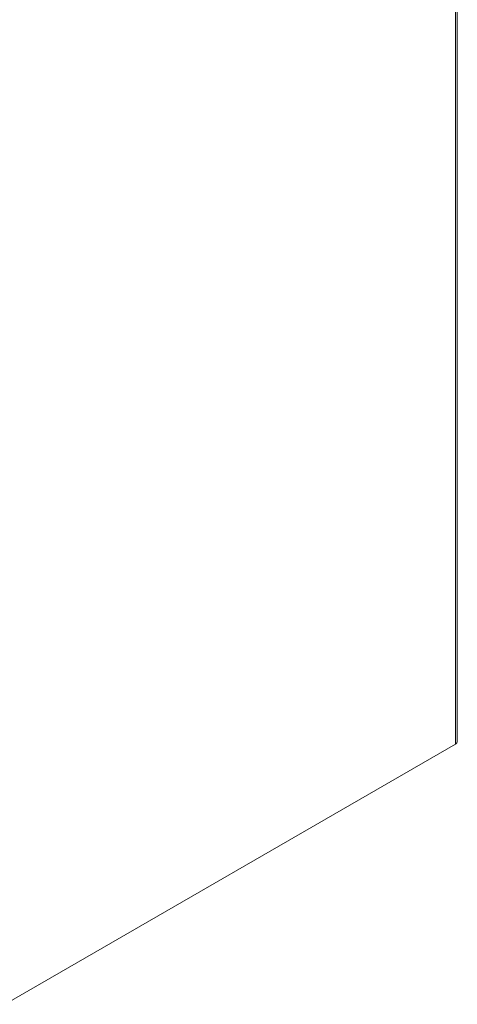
# Model space of a CAD drawing. Header units: inches. Extents: x 15 to 357, y 5 to 227.
# Tile 99 of 107: x 345 to 357, y 101 to 128. Entities that reach past the tile are written whole.
import ezdxf

# ---------------------------------------------------------------- set-up
doc = ezdxf.new("R2010")
doc.units = ezdxf.units.IN
doc.header["$LTSCALE"] = 22
doc.header["$MEASUREMENT"] = 0
doc.layers.add('Visible (ANSI)', color=7, linetype='Continuous', lineweight=5)
doc.layers.add('Visible Narrow (ANSI)', color=7, linetype='Continuous', lineweight=5)

msp = doc.modelspace()

# ---------------------------------------------------------------- linework, layer by layer
at = {"layer": 'Visible (ANSI)'}
for p, q in [((357.4483, 143.8499), (357.4483, 107.9714)), ((357.3962, 107.8987), (345.065, 100.7793)), ((357.3962, 107.8987), (357.4162, 107.9103)), ((357.4162, 107.9125), (357.4162, 107.9103))]:
    msp.add_line(p, q, dxfattribs=at)
msp.add_ellipse((357.2703, 107.9714), major_axis=(0.1779, 0), ratio=0.5773503, start_param=5.4977871, end_param=6.2831853, dxfattribs=at)
at = {"layer": 'Visible Narrow (ANSI)'}
msp.add_line((357.3962, 107.8987), (357.3962, 143.7773), dxfattribs=at)

doc.saveas('drawing.dxf')
